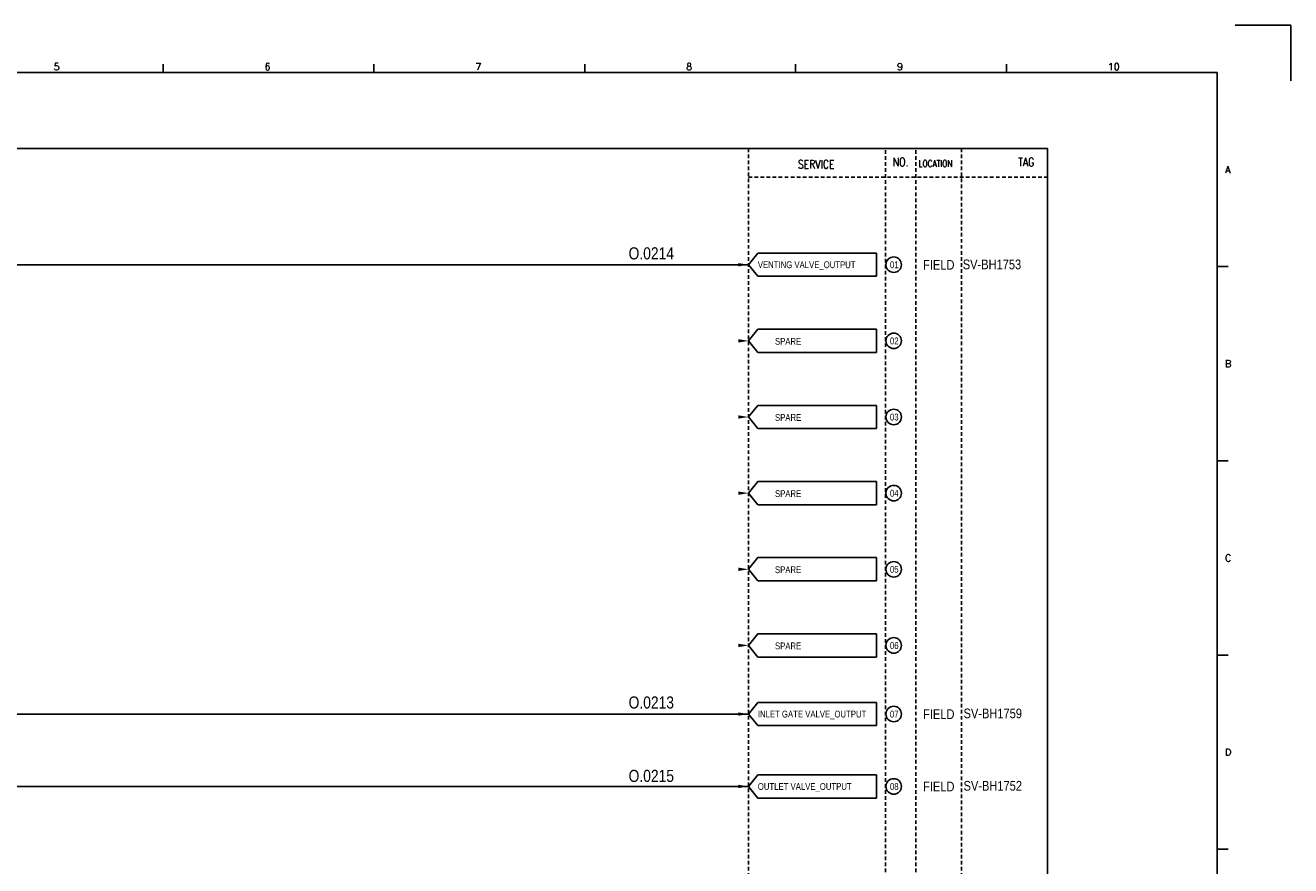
# Model space of a CAD drawing. Extents: x 2149 to 3115, y -663 to 20.
# Tile 3 of 3: x 2591 to 3115, y -328 to 20. Entities that reach past the tile are written whole.
import ezdxf
from ezdxf.enums import TextEntityAlignment as Align

# ---------------------------------------------------------------- set-up
doc = ezdxf.new("R2010")
doc.units = 0
doc.header["$MEASUREMENT"] = 0
doc.linetypes.add('HIDDEN', pattern=[4, 1.5, -1, 1.5])
doc.layers.get('0').update_dxf_attribs({"linetype": 'CONTINUOUS'})
doc.layers.get('DEFPOINTS').update_dxf_attribs({"linetype": 'CONTINUOUS'})
for name, color, linetype in [('CON', 4, 'CONTINUOUS'), ('DCS', 7, 'CONTINUOUS'), ('HID', 2, 'HIDDEN'), ('圖框CON', 4, 'CONTINUOUS'), ('框線', 6, 'CONTINUOUS')]:
    doc.layers.add(name, color=color, linetype=linetype)
doc.styles.add('DAYUKP', font='complex', dxfattribs={"bigfont": 'DAYUKP.SHX'})
doc.styles.add('ROMANS', font='romans', dxfattribs={"width": 0.8})
doc.styles.add('style3', font='ARIALN.TTF')

# ---------------------------------------------------------------- blocks, each defined once
blk = doc.blocks.new('LEADER')
at = {"layer": 'CON'}
blk.add_solid([(0.85, -0.57), (0.85, -1.57), (3.85, -1.07)], dxfattribs=at)
blk = doc.blocks.new('1')
at = {"layer": 'DEFPOINTS'}
blk.add_lwpolyline([(2189, 689.33), (2211.97, 689.33), (2211.97, 666.36)], dxfattribs=at)
at = {"layer": '圖框CON'}
for p, q in [((1745.08, 669.85), (1745.08, 673.29)), ((1832.37, 669.85), (1832.37, 673.29)), ((1919.66, 669.85), (1919.66, 673.29)), ((2006.95, 669.85), (2006.95, 673.29)), ((2094.24, 669.85), (2094.24, 673.29)), ((2186.14, 589.41), (2181.53, 589.41)), ((2186.14, 509.01), (2181.53, 509.01)), ((2186.14, 428.61), (2181.53, 428.61)), ((2186.14, 348.2), (2181.53, 348.2))]:
    blk.add_line(p, q, dxfattribs=at)
at = {"layer": '框線'}
for p, q in [((2181.53, 669.81), (1308.62, 669.81)), ((2181.53, 26.6), (2181.53, 669.81))]:
    blk.add_line(p, q, dxfattribs=at)
at = {"style": 'DAYUKP'}
for s, height, p in [('5', 2.87, (1699.8, 670.78)), ('6', 2.87, (1787.1, 670.78)), ('7', 2.87, (1874.39, 670.78)), ('8', 2.87, (1961.68, 670.78)), ('9', 2.87, (2048.97, 670.78)), ('10', 2.871, (2136.26, 670.78))]:
    blk.add_text(s, height=height, dxfattribs=at).set_placement(p)
for s, p in [('A', (2184.79, 629.6)), ('B', (2184.79, 549.2)), ('C', (2184.79, 468.8)), ('D', (2184.79, 388.39))]:
    blk.add_text(s, height=2.87, dxfattribs=at).set_placement(p, align=Align.MIDDLE_LEFT)

msp = doc.modelspace()

# ---------------------------------------------------------------- linework, layer by layer
at = {"layer": 'CON', "color": 6}
for p, q in [((2890.73, -79.41), (2894.63, -74.59)), ((2943.77, -74.59), (2894.63, -74.59)), ((2943.77, -74.59), (2943.77, -84.22)), ((2890.73, -79.41), (2894.63, -84.22)), ((2894.63, -84.22), (2943.77, -84.22)), ((2890.73, -110.93), (2894.63, -106.12)), ((2943.77, -106.12), (2894.63, -106.12)), ((2943.77, -106.12), (2943.77, -115.75)), ((2890.73, -110.93), (2894.63, -115.75)), ((2894.63, -115.75), (2943.77, -115.75)), ((2890.73, -142.46), (2894.63, -137.64)), ((2943.77, -137.64), (2894.63, -137.64)), ((2943.77, -137.64), (2943.77, -147.28)), ((2890.73, -142.46), (2894.63, -147.28)), ((2894.63, -147.28), (2943.77, -147.28)), ((2890.73, -173.99), (2894.63, -169.17)), ((2943.77, -169.17), (2894.63, -169.17)), ((2943.77, -169.17), (2943.77, -178.8)), ((2890.73, -173.99), (2894.63, -178.8)), ((2894.63, -178.8), (2943.77, -178.8)), ((2890.73, -205.51), (2894.63, -200.69)), ((2943.77, -200.69), (2894.63, -200.69)), ((2943.77, -200.69), (2943.77, -210.33)), ((2890.73, -205.51), (2894.63, -210.33)), ((2894.63, -210.33), (2943.77, -210.33)), ((2890.73, -237.04), (2894.63, -232.22)), ((2943.77, -232.22), (2894.63, -232.22)), ((2943.77, -232.22), (2943.77, -241.85)), ((2890.73, -237.04), (2894.63, -241.85)), ((2894.63, -241.85), (2943.77, -241.85)), ((2890.73, -265.45), (2894.63, -260.63)), ((2943.77, -260.63), (2894.63, -260.63)), ((2943.77, -260.63), (2943.77, -270.26)), ((2890.73, -265.45), (2894.63, -270.26)), ((2894.63, -270.26), (2943.77, -270.26)), ((2890.73, -295.42), (2894.63, -290.6)), ((2943.77, -290.6), (2894.63, -290.6)), ((2943.77, -290.6), (2943.77, -300.23)), ((2890.73, -295.42), (2894.63, -300.23)), ((2894.63, -300.23), (2943.77, -300.23))]:
    msp.add_line(p, q, dxfattribs=at)
at = {"layer": 'CON'}
for p, q in [((2445.53, -79.41), (2890.73, -79.41)), ((2445.53, -265.45), (2890.73, -265.45)), ((2445.53, -295.42), (2890.73, -295.42))]:
    msp.add_line(p, q, dxfattribs=at)
msp.add_lwpolyline([(2300.54, -31.27), (3014.54, -31.27), (3014.54, -531.08), (2300.54, -531.08)], close=True, dxfattribs=at)
for centre in [(2950.88, -79.41), (2950.88, -110.93), (2950.88, -142.46), (2950.88, -173.99), (2950.88, -205.51), (2950.88, -237.04), (2950.88, -265.45), (2950.88, -295.42)]:
    msp.add_circle(centre, 3.21, dxfattribs=at)
at = {"layer": 'HID'}
for p, q in [((2890.73, -31.27), (2890.73, -531.08)), ((2978.93, -31.27), (2978.93, -531.08)), ((2947.43, -31.97), (2947.43, -531.08)), ((2960.03, -31.97), (2960.03, -531.08)), ((2890.73, -43.18), (3014.54, -43.18))]:
    msp.add_line(p, q, dxfattribs=at)

# ---------------------------------------------------------------- block references
msp.add_blockref('1', (903.27, -669.62))
at = {"layer": 'CON', "xscale": 1.4, "yscale": 1.4, "zscale": 1.4}
for p in [(2885.34, -77.92), (2885.34, -109.44), (2885.34, -140.97), (2885.34, -172.49), (2885.34, -204.02), (2885.34, -235.54), (2885.34, -263.96), (2885.34, -293.93)]:
    msp.add_blockref('LEADER', p, dxfattribs=at)

# ---------------------------------------------------------------- texts
at = {"layer": 'CON', "style": 'ROMANS', "width": 0.8}
for s, p in [('SERVICE', (2918.77, -37.81)), ('NO.', (2953.73, -36.88)), ('TAG', (3005.75, -36.88))]:
    msp.add_text(s, height=3.5, dxfattribs=at).set_placement(p, align=Align.MIDDLE)
msp.add_text('LOCATION', height=2.8, dxfattribs=at).set_placement((2961.17, -39.78), align=Align.BOTTOM_LEFT)
at = {"layer": 'CON', "style": 'style3'}
for s, p in [('VENTING VALVE_OUTPUT', (2894.61, -81.67)), ('01', (2949.31, -81.69)), ('SPARE', (2901.71, -113.37)), ('02', (2949.31, -113.21)), ('SPARE', (2901.71, -144.9)), ('03', (2949.31, -144.74)), ('SPARE', (2901.71, -176.42)), ('04', (2949.31, -176.27)), ('SPARE', (2901.71, -207.95)), ('05', (2949.31, -207.79)), ('SPARE', (2901.71, -239.47)), ('06', (2949.31, -239.32)), ('INLET GATE VALVE_OUTPUT', (2894.61, -267.71)), ('07', (2949.31, -267.73)), ('OUTLET VALVE_OUTPUT', (2894.61, -297.68)), ('08', (2949.31, -297.7))]:
    msp.add_text(s, height=2.8, dxfattribs=at).set_placement(p, align=Align.BOTTOM_LEFT)
for s, p in [('FIELD', (2963.03, -79.46)), ('SV-BH1753', (2979.46, -79.28)), ('FIELD', (2963.03, -265.5)), ('SV-BH1759', (2979.79, -265.19)), ('SV-BH1752', (2979.79, -295.16)), ('FIELD', (2963.03, -295.47))]:
    msp.add_text(s, height=4, dxfattribs=at).set_placement(p, align=Align.MIDDLE_LEFT)
at = {"layer": 'DCS', "linetype": 'ByBlock', "style": 'style3'}
for s, p in [('O.0214', (2841.1, -77.21)), ('O.0213', (2841.1, -263.16)), ('O.0215', (2841.1, -293.56))]:
    msp.add_text(s, height=5, dxfattribs=at).set_placement(p)

doc.saveas('drawing.dxf')
